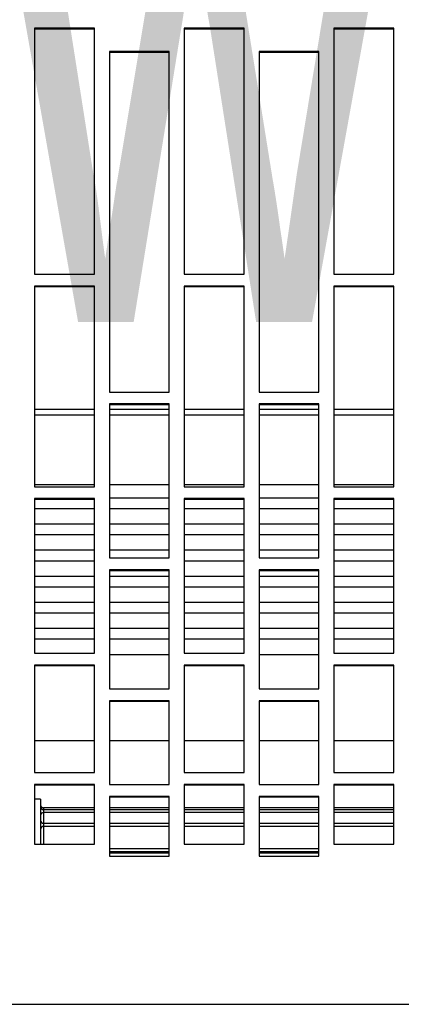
# Model space of a CAD drawing. Header units: millimetres. Extents: x -37728 to 44100, y 631619 to 691915.
# Tile 229 of 256: x 22659 to 22723, y 656957 to 657122. Entities that reach past the tile are written whole.
import ezdxf

# ---------------------------------------------------------------- set-up
doc = ezdxf.new("R2010")
doc.units = ezdxf.units.MM
doc.layers.add('_XREF', color=7, linetype='Continuous')
doc.layers.add('Sonniger opisy', color=255, linetype='Continuous')
doc.layers.add('I-FURN-IDEN', color=252, linetype='Continuous', lineweight=5)
doc.styles.add('Arial Narrow_1', font='ARIALN.TTF', dxfattribs={"width": 0.8, "height": 10})

# ---------------------------------------------------------------- blocks, each defined once
blk = doc.blocks.new('G200E poziom')
at = {"color": 7, "linetype": 'Continuous'}
for p, q in [((24033.737, 12703.151), (23833.537, 12703.151)), ((23984.637, 12700.676), (23983.637, 12700.676)), ((23983.637, 12700.676), (23983.637, 12699.676)), ((23984.637, 12700.621), (23983.637, 12700.621)), ((23984.637, 12699.676), (23984.637, 12700.676)), ((23987.137, 12700.676), (23986.137, 12700.676)), ((23986.137, 12700.676), (23986.137, 12699.676)), ((23987.137, 12700.621), (23986.137, 12700.621)), ((23987.137, 12699.676), (23987.137, 12700.676)), ((23982.387, 12700.476), (23982.387, 12699.476)), ((23983.387, 12700.476), (23982.387, 12700.476)), ((23983.387, 12699.476), (23983.387, 12700.476)), ((23983.637, 12700.553), (23984.637, 12700.553)), ((23984.887, 12700.476), (23984.887, 12699.476)), ((23985.887, 12700.476), (23984.887, 12700.476)), ((23985.887, 12699.476), (23985.887, 12700.476)), ((23986.137, 12700.553), (23987.137, 12700.553)), ((23987.387, 12700.476), (23987.387, 12699.476)), ((23988.387, 12700.476), (23987.387, 12700.476)), ((23988.287, 12699.721), (23988.287, 12700.472)), ((23988.387, 12699.476), (23988.387, 12700.476)), ((23982.387, 12700.129), (23983.387, 12700.129)), ((23983.637, 12700.129), (23984.637, 12700.129)), ((23984.887, 12700.129), (23985.887, 12700.129)), ((23986.137, 12700.129), (23987.137, 12700.129)), ((23987.387, 12700.129), (23988.237, 12700.129)), ((23982.387, 12699.899), (23983.387, 12699.899)), ((23982.387, 12699.868), (23983.387, 12699.868)), ((23983.637, 12699.899), (23984.637, 12699.899)), ((23983.637, 12699.868), (23984.637, 12699.868)), ((23984.887, 12699.899), (23985.887, 12699.899)), ((23984.887, 12699.868), (23985.887, 12699.868)), ((23986.137, 12699.899), (23987.137, 12699.899)), ((23986.137, 12699.868), (23987.137, 12699.868)), ((23987.387, 12699.899), (23988.237, 12699.899)), ((23987.387, 12699.868), (23988.237, 12699.868)), ((23983.637, 12699.69), (23984.637, 12699.69)), ((23983.637, 12699.676), (23984.637, 12699.676)), ((23986.137, 12699.69), (23987.137, 12699.69)), ((23986.137, 12699.676), (23987.137, 12699.676)), ((23988.287, 12699.721), (23988.387, 12699.721)), ((23982.387, 12699.49), (23983.387, 12699.49)), ((23982.387, 12699.476), (23983.387, 12699.476)), ((23984.637, 12699.476), (23983.637, 12699.476)), ((23983.637, 12699.476), (23983.637, 12698.078)), ((23984.637, 12698.078), (23984.637, 12699.476)), ((23984.887, 12699.49), (23985.887, 12699.49)), ((23984.887, 12699.476), (23985.887, 12699.476)), ((23987.137, 12699.476), (23986.137, 12699.476)), ((23986.137, 12699.476), (23986.137, 12698.078)), ((23987.137, 12698.078), (23987.137, 12699.476)), ((23987.387, 12699.49), (23988.387, 12699.49)), ((23987.387, 12699.476), (23988.387, 12699.476)), ((23982.387, 12699.276), (23982.387, 12697.481)), ((23983.387, 12699.276), (23982.387, 12699.276)), ((23983.387, 12697.481), (23983.387, 12699.276)), ((23984.887, 12699.276), (23984.887, 12697.481)), ((23985.887, 12699.276), (23984.887, 12699.276)), ((23985.887, 12697.481), (23985.887, 12699.276)), ((23987.387, 12699.276), (23987.387, 12697.481)), ((23988.387, 12699.276), (23987.387, 12699.276)), ((23988.387, 12697.481), (23988.387, 12699.276)), ((23983.387, 12698.74), (23982.387, 12698.74)), ((23984.637, 12698.74), (23983.637, 12698.74)), ((23985.887, 12698.74), (23984.887, 12698.74)), ((23987.137, 12698.74), (23986.137, 12698.74)), ((23988.387, 12698.74), (23987.387, 12698.74)), ((23983.637, 12698.093), (23984.637, 12698.093)), ((23983.637, 12698.078), (23984.637, 12698.078)), ((23986.137, 12698.093), (23987.137, 12698.093)), ((23986.137, 12698.078), (23987.137, 12698.078)), ((23984.637, 12697.879), (23983.637, 12697.879)), ((23983.637, 12697.879), (23983.637, 12695.89)), ((23984.637, 12695.89), (23984.637, 12697.879)), ((23987.137, 12697.879), (23986.137, 12697.879)), ((23986.137, 12697.879), (23986.137, 12695.89)), ((23987.137, 12695.89), (23987.137, 12697.879)), ((23982.387, 12697.495), (23983.387, 12697.495)), ((23984.887, 12697.495), (23985.887, 12697.495)), ((23987.387, 12697.495), (23988.387, 12697.495)), ((23982.387, 12697.481), (23983.387, 12697.481)), ((23984.887, 12697.481), (23985.887, 12697.481)), ((23987.387, 12697.481), (23988.387, 12697.481)), ((23982.387, 12697.282), (23982.387, 12694.7)), ((23983.387, 12697.282), (23982.387, 12697.282)), ((23983.387, 12694.7), (23983.387, 12697.282)), ((23984.637, 12697.304), (23983.637, 12697.304)), ((23984.887, 12697.282), (23984.887, 12694.7)), ((23985.887, 12697.282), (23984.887, 12697.282)), ((23985.887, 12694.7), (23985.887, 12697.282)), ((23987.137, 12697.304), (23986.137, 12697.304)), ((23987.387, 12697.282), (23987.387, 12694.7)), ((23988.387, 12697.282), (23987.387, 12697.282)), ((23988.387, 12694.7), (23988.387, 12697.282)), ((23983.387, 12697.043), (23982.387, 12697.043)), ((23984.637, 12697.043), (23983.637, 12697.043)), ((23985.887, 12697.043), (23984.887, 12697.043)), ((23987.137, 12697.043), (23986.137, 12697.043)), ((23988.387, 12697.043), (23987.387, 12697.043)), ((23982.387, 12696.869), (23983.387, 12696.869)), ((23983.637, 12696.869), (23984.637, 12696.869)), ((23984.887, 12696.869), (23985.887, 12696.869)), ((23986.137, 12696.869), (23987.137, 12696.869)), ((23987.387, 12696.869), (23988.387, 12696.869)), ((23983.387, 12696.608), (23982.387, 12696.608)), ((23984.637, 12696.608), (23983.637, 12696.608)), ((23985.887, 12696.608), (23984.887, 12696.608)), ((23987.137, 12696.608), (23986.137, 12696.608)), ((23988.387, 12696.608), (23987.387, 12696.608)), ((23982.387, 12696.434), (23983.387, 12696.434)), ((23983.637, 12696.434), (23984.637, 12696.434)), ((23984.887, 12696.434), (23985.887, 12696.434)), ((23986.137, 12696.434), (23987.137, 12696.434)), ((23987.387, 12696.434), (23988.387, 12696.434)), ((23983.387, 12696.173), (23982.387, 12696.173)), ((23984.637, 12696.173), (23983.637, 12696.173)), ((23985.887, 12696.173), (23984.887, 12696.173)), ((23987.137, 12696.173), (23986.137, 12696.173)), ((23988.387, 12696.173), (23987.387, 12696.173)), ((23982.387, 12695.999), (23983.387, 12695.999)), ((23983.637, 12695.999), (23984.637, 12695.999)), ((23983.637, 12695.905), (23984.637, 12695.905)), ((23983.637, 12695.89), (23984.637, 12695.89)), ((23984.887, 12695.999), (23985.887, 12695.999)), ((23986.137, 12695.999), (23987.137, 12695.999)), ((23986.137, 12695.905), (23987.137, 12695.905)), ((23986.137, 12695.89), (23987.137, 12695.89)), ((23987.387, 12695.999), (23988.387, 12695.999)), ((23983.387, 12695.737), (23982.387, 12695.737)), ((23984.637, 12695.692), (23983.637, 12695.692)), ((23983.637, 12695.692), (23983.637, 12693.118)), ((23984.637, 12693.118), (23984.637, 12695.692)), ((23985.887, 12695.737), (23984.887, 12695.737)), ((23987.137, 12695.692), (23986.137, 12695.692)), ((23986.137, 12695.692), (23986.137, 12693.118)), ((23987.137, 12693.118), (23987.137, 12695.692)), ((23988.387, 12695.737), (23987.387, 12695.737)), ((23982.387, 12695.563), (23983.387, 12695.563)), ((23983.637, 12695.563), (23984.637, 12695.563)), ((23984.887, 12695.563), (23985.887, 12695.563)), ((23986.137, 12695.563), (23987.137, 12695.563)), ((23987.387, 12695.563), (23988.387, 12695.563)), ((23983.387, 12695.302), (23982.387, 12695.302)), ((23984.637, 12695.302), (23983.637, 12695.302)), ((23985.887, 12695.302), (23984.887, 12695.302)), ((23987.137, 12695.302), (23986.137, 12695.302)), ((23988.387, 12695.302), (23987.387, 12695.302)), ((23982.387, 12695.128), (23983.387, 12695.128)), ((23983.637, 12695.128), (23984.637, 12695.128)), ((23984.887, 12695.128), (23985.887, 12695.128)), ((23986.137, 12695.128), (23987.137, 12695.128)), ((23987.387, 12695.128), (23988.387, 12695.128)), ((23983.387, 12694.867), (23982.387, 12694.867)), ((23984.637, 12694.867), (23983.637, 12694.867)), ((23985.887, 12694.867), (23984.887, 12694.867)), ((23987.137, 12694.867), (23986.137, 12694.867)), ((23988.387, 12694.867), (23987.387, 12694.867)), ((23982.387, 12694.715), (23983.387, 12694.715)), ((23982.387, 12694.7), (23983.387, 12694.7)), ((23983.637, 12694.693), (23984.637, 12694.693)), ((23984.887, 12694.715), (23985.887, 12694.715)), ((23984.887, 12694.7), (23985.887, 12694.7)), ((23986.137, 12694.693), (23987.137, 12694.693)), ((23987.387, 12694.715), (23988.387, 12694.715)), ((23987.387, 12694.7), (23988.387, 12694.7)), ((23982.387, 12694.502), (23982.387, 12691.147)), ((23983.387, 12694.502), (23982.387, 12694.502)), ((23983.387, 12694.461), (23982.387, 12694.461)), ((23983.387, 12691.147), (23983.387, 12694.502)), ((23984.637, 12694.461), (23983.637, 12694.461)), ((23984.887, 12694.502), (23984.887, 12691.147)), ((23985.887, 12694.502), (23984.887, 12694.502)), ((23985.887, 12694.461), (23984.887, 12694.461)), ((23985.887, 12691.147), (23985.887, 12694.502)), ((23987.137, 12694.461), (23986.137, 12694.461)), ((23987.387, 12694.502), (23987.387, 12691.147)), ((23988.387, 12694.502), (23987.387, 12694.502)), ((23988.387, 12694.461), (23987.387, 12694.461)), ((23988.387, 12691.147), (23988.387, 12694.502)), ((23983.637, 12693.132), (23984.637, 12693.132)), ((23983.637, 12693.118), (23984.637, 12693.118)), ((23986.137, 12693.132), (23987.137, 12693.132)), ((23986.137, 12693.118), (23987.137, 12693.118)), ((23983.637, 12692.921), (23983.637, 12687.228)), ((23984.637, 12692.921), (23983.637, 12692.921)), ((23984.637, 12687.228), (23984.637, 12692.921)), ((23986.137, 12692.921), (23986.137, 12687.228)), ((23987.137, 12692.921), (23986.137, 12692.921)), ((23987.137, 12687.228), (23987.137, 12692.921)), ((23982.387, 12691.161), (23983.387, 12691.161)), ((23982.387, 12691.147), (23983.387, 12691.147)), ((23984.887, 12691.161), (23985.887, 12691.161)), ((23984.887, 12691.147), (23985.887, 12691.147)), ((23987.387, 12691.161), (23988.387, 12691.161)), ((23987.387, 12691.147), (23988.387, 12691.147)), ((23982.387, 12690.95), (23982.387, 12686.837)), ((23983.387, 12690.95), (23982.387, 12690.95)), ((23983.387, 12686.837), (23983.387, 12690.95)), ((23984.887, 12690.95), (23984.887, 12686.837)), ((23985.887, 12690.95), (23984.887, 12690.95)), ((23985.887, 12686.837), (23985.887, 12690.95)), ((23987.387, 12690.95), (23987.387, 12686.837)), ((23988.387, 12690.95), (23987.387, 12690.95)), ((23988.387, 12686.837), (23988.387, 12690.95)), ((23983.637, 12687.242), (23984.637, 12687.242)), ((23983.637, 12687.228), (23984.637, 12687.228)), ((23986.137, 12687.242), (23987.137, 12687.242)), ((23986.137, 12687.228), (23987.137, 12687.228)), ((23982.387, 12686.852), (23983.387, 12686.852)), ((23982.387, 12686.837), (23983.387, 12686.837)), ((23984.887, 12686.852), (23985.887, 12686.852)), ((23984.887, 12686.837), (23985.887, 12686.837)), ((23987.387, 12686.852), (23988.387, 12686.852)), ((23987.387, 12686.837), (23988.387, 12686.837))]:
    blk.add_line(p, q, dxfattribs=at)
at = {"color": 8, "linetype": 'Continuous'}
for p, q in [((23983.637, 12700.603), (23984.637, 12700.603)), ((23986.137, 12700.603), (23987.137, 12700.603)), ((23988.237, 12700.178), (23988.237, 12700.476)), ((23982.387, 12700.178), (23983.387, 12700.178)), ((23983.637, 12700.178), (23984.637, 12700.178)), ((23984.887, 12700.178), (23985.887, 12700.178)), ((23986.137, 12700.178), (23987.137, 12700.178)), ((23987.387, 12700.178), (23988.237, 12700.178)), ((23988.237, 12700.129), (23988.237, 12700.178)), ((23988.237, 12699.946), (23988.237, 12700.129)), ((23982.387, 12699.946), (23983.387, 12699.946)), ((23983.637, 12699.946), (23984.637, 12699.946)), ((23984.887, 12699.946), (23985.887, 12699.946)), ((23986.137, 12699.946), (23987.137, 12699.946)), ((23987.387, 12699.946), (23988.237, 12699.946)), ((23988.237, 12699.899), (23988.237, 12699.946)), ((23988.237, 12699.868), (23988.237, 12699.899)), ((23982.387, 12693.306), (23983.387, 12693.306)), ((23982.387, 12693.212), (23983.387, 12693.212)), ((23983.637, 12693.306), (23984.637, 12693.306)), ((23983.637, 12693.212), (23984.637, 12693.212)), ((23984.887, 12693.306), (23985.887, 12693.306)), ((23984.887, 12693.212), (23985.887, 12693.212)), ((23986.137, 12693.306), (23987.137, 12693.306)), ((23986.137, 12693.212), (23987.137, 12693.212)), ((23987.387, 12693.306), (23988.387, 12693.306)), ((23987.387, 12693.212), (23988.387, 12693.212))]:
    blk.add_line(p, q, dxfattribs=at)
at = {"color": 7, "linetype": 'Continuous'}
for centre, radius, start, end in [((23988.238, 12700.227), 0.0491, 268.9404, 358.8919), ((23988.237, 12700.079), 0.05, 0, 90), ((23988.239, 12699.994), 0.0478, 267.246, 356.9443), ((23988.237, 12699.849), 0.05, 0, 90), ((23988.237, 12699.818), 0.05, 0, 90)]:
    blk.add_arc(centre, radius, start, end, dxfattribs=at)
blk = doc.blocks.new('A$Cb58f729f')
at = {"layer": 'Sonniger opisy', "color": 0, "transparency": 33554687}
blk.add_blockref('G200E poziom', (-24049.891, -12688.774), dxfattribs=at)
blk = doc.blocks.new('A$C4e31ac75')
at = {"layer": 'I-FURN-IDEN', "insert": (-655.387, 188.988), "char_height": 10, "width": 94.59912, "attachment_point": 1, "style": 'Arial Narrow_1'}
blk.add_mtext('wycieraczka wewn', dxfattribs=at)

msp = doc.modelspace()

# ---------------------------------------------------------------- block references
at = {"layer": '_XREF', "xscale": 10, "yscale": 10, "zscale": 10}
msp.add_blockref('A$C4e31ac75', (29209.47, 655281.12), dxfattribs=at)

# ---------------------------------------------------------------- next in the draw order: block references
at = {"xscale": 10, "yscale": 10, "zscale": 10, "rotation": 180}
msp.add_blockref('A$Cb58f729f', (22046.71, 657100.76), dxfattribs=at)

doc.saveas('drawing.dxf')
